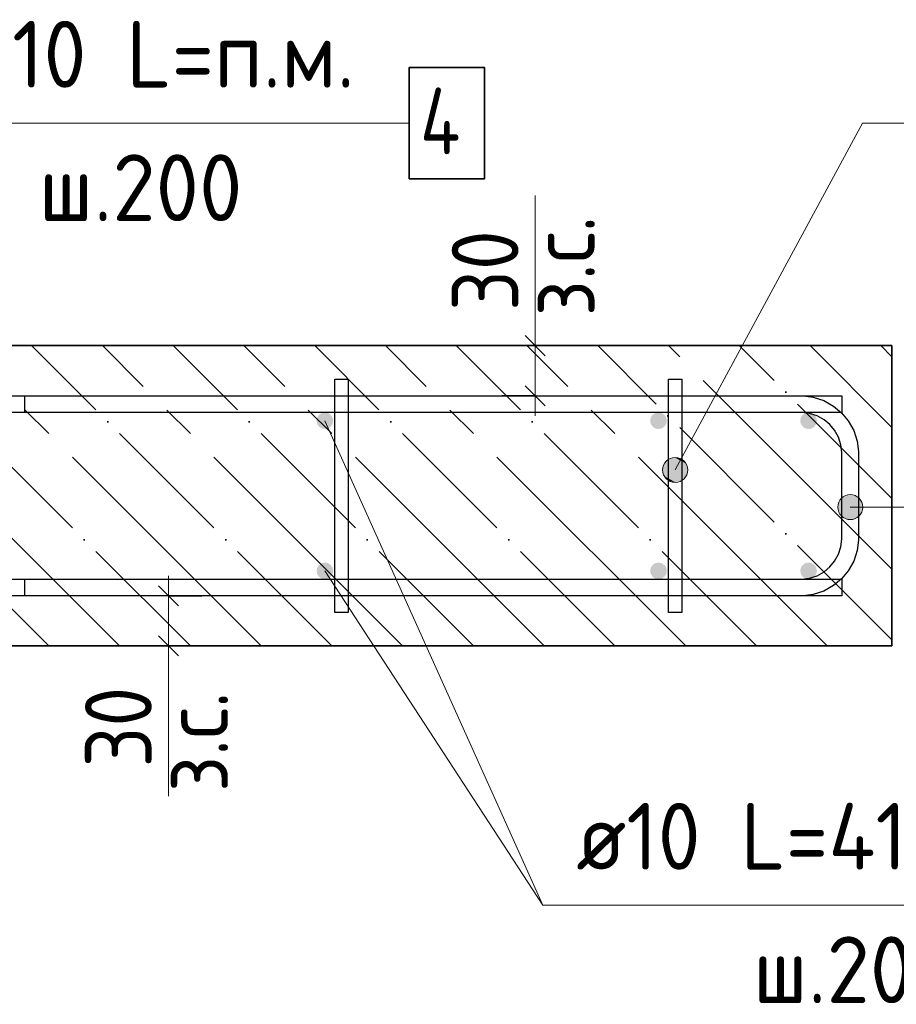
# Model space of a CAD drawing. Header units: millimetres. Extents: x -49773 to 2322955, y -3321 to 58485.
# Tile 215 of 256: x 924838 to 927466, y 32739 to 35690. Entities that reach past the tile are written whole.
import ezdxf

# ---------------------------------------------------------------- set-up
doc = ezdxf.new("R2010")
doc.units = ezdxf.units.MM
doc.linetypes.add('______11', pattern=[500, 400, -50, 0, -50])
doc.linetypes.add('______5', pattern=[1100, 800, -100, 100, -100])
for name, color, linetype, lineweight in [('Standard', 7, 'Continuous', 25), ('Арм.стержн. Арматура края', 96, 'Continuous', 35), ('Арм.стержн. вертикальными 1', 22, 'Continuous', 35), ('Арм.стержн.горизонт. 1', 180, 'Continuous', 35), ('Размерная линия_ общее_1', 7, 'Continuous', 13)]:
    doc.layers.add(name, color=color, linetype=linetype, lineweight=lineweight)
doc.layers.add('Арм.стержн.Стяжки', color=7, linetype='Continuous', lineweight=35, true_color=0x501e0f)
doc.styles.add('ISOCPEUR', font='txt')

msp = doc.modelspace()

# ---------------------------------------------------------------- hatches: boundary and pattern name
at = {"layer": 'Арм.стержн. Арматура края', "linetype": 'Continuous', "lineweight": 13, "transparency": 33554687}
for points in [[(927309.1, 34197.2), (927309.1, 34261.7), (927295.6, 34248.2)], [(927327.9, 34191.9), (927327.9, 34266.9), (927309.1, 34261.7)], [(927327.9, 34191.9), (927309.1, 34261.7), (927309.1, 34197.2)], [(927346.6, 34197.2), (927346.6, 34261.7), (927327.9, 34266.9)], [(927346.6, 34197.2), (927327.9, 34266.9), (927327.9, 34191.9)], [(927360.1, 34210.7), (927360.1, 34248.2), (927346.6, 34261.7)], [(927360.1, 34210.7), (927346.6, 34261.7), (927346.6, 34197.2)], [(927295.6, 34210.7), (927295.6, 34248.2), (927290.4, 34229.4)], [(927309.1, 34197.2), (927295.6, 34248.2), (927295.6, 34210.7)], [(927360.1, 34248.2), (927360.1, 34210.7), (927365.4, 34229.4)]]:
    msp.add_hatch(color=7, dxfattribs=at).paths.add_polyline_path(points)
at = {"layer": 'Арм.стержн. вертикальными 1', "linetype": 'Continuous', "lineweight": 50, "transparency": 33554687}
for points in [[(925777.9, 34488.3), (925776, 34497.9), (925770.6, 34506), (925762.5, 34511.4), (925752.9, 34513.3), (925743.3, 34511.4), (925735.2, 34506), (925729.8, 34497.9), (925727.9, 34488.3), (925729.8, 34478.8), (925735.2, 34470.7), (925743.3, 34465.2), (925752.9, 34463.3), (925762.5, 34465.2), (925770.6, 34470.7), (925776, 34478.8)], [(926777.9, 34488.3), (926776, 34497.9), (926770.6, 34506), (926762.5, 34511.4), (926752.9, 34513.3), (926743.3, 34511.4), (926735.2, 34506), (926729.8, 34497.9), (926727.9, 34488.3), (926729.8, 34478.8), (926735.2, 34470.7), (926743.3, 34465.2), (926752.9, 34463.3), (926762.5, 34465.2), (926770.6, 34470.7), (926776, 34478.8)], [(927227.9, 34488.3), (927226, 34497.9), (927220.6, 34506), (927212.5, 34511.4), (927202.9, 34513.3), (927193.3, 34511.4), (927185.2, 34506), (927179.8, 34497.9), (927177.9, 34488.3), (927179.8, 34478.8), (927185.2, 34470.7), (927193.3, 34465.2), (927202.9, 34463.3), (927212.5, 34465.2), (927220.6, 34470.7), (927226, 34478.8)], [(925777.9, 34038.3), (925776, 34047.9), (925770.6, 34056), (925762.5, 34061.4), (925752.9, 34063.3), (925743.3, 34061.4), (925735.2, 34056), (925729.8, 34047.9), (925727.9, 34038.3), (925729.8, 34028.8), (925735.2, 34020.7), (925743.3, 34015.2), (925752.9, 34013.3), (925762.5, 34015.2), (925770.6, 34020.7), (925776, 34028.8)], [(926777.9, 34038.3), (926776, 34047.9), (926770.6, 34056), (926762.5, 34061.4), (926752.9, 34063.3), (926743.3, 34061.4), (926735.2, 34056), (926729.8, 34047.9), (926727.9, 34038.3), (926729.8, 34028.8), (926735.2, 34020.7), (926743.3, 34015.2), (926752.9, 34013.3), (926762.5, 34015.2), (926770.6, 34020.7), (926776, 34028.8)], [(927227.9, 34038.3), (927226, 34047.9), (927220.6, 34056), (927212.5, 34061.4), (927202.9, 34063.3), (927193.3, 34061.4), (927185.2, 34056), (927179.8, 34047.9), (927177.9, 34038.3), (927179.8, 34028.8), (927185.2, 34020.7), (927193.3, 34015.2), (927202.9, 34013.3), (927212.5, 34015.2), (927220.6, 34020.7), (927226, 34028.8)]]:
    msp.add_hatch(color=4, dxfattribs=at).paths.add_polyline_path(points)
at = {"layer": 'Арм.стержн.Стяжки', "linetype": 'Continuous', "lineweight": 13, "transparency": 33554687}
for points in [[(926834.7, 34360.4), (926801.8, 34378.2), (926783.5, 34372.8)], [(926801.8, 34378.2), (926834.7, 34360.4), (926820.7, 34373.9)], [(926835.9, 34323.1), (926769.9, 34358.8), (926765.6, 34339.8)], [(926840.2, 34342.1), (926783.5, 34372.8), (926769.9, 34358.8)], [(926840.2, 34342.1), (926769.9, 34358.8), (926835.9, 34323.1)], [(926834.7, 34360.4), (926783.5, 34372.8), (926840.2, 34342.1)], [(926835.9, 34323.1), (926765.6, 34339.8), (926822.3, 34309.1)], [(926822.3, 34309.1), (926765.6, 34339.8), (926771.1, 34321.5)], [(926822.3, 34309.1), (926771.1, 34321.5), (926804, 34303.7)], [(926804, 34303.7), (926771.1, 34321.5), (926785.1, 34308)]]:
    msp.add_hatch(color=7, dxfattribs=at).paths.add_polyline_path(points)

# ---------------------------------------------------------------- linework, layer by layer
at = {"layer": 'Standard', "color": 7, "linetype": 'Continuous', "lineweight": 13, "transparency": 33554687}
for p, q in [((926383.2, 34713.3), (926383.2, 35163.3)), ((925752.9, 34488.3), (926406.2, 33036.3)), ((925283.8, 33813.3), (925283.8, 33363.3))]:
    msp.add_line(p, q, dxfattribs=at)
at = {"layer": 'Standard', "color": 7, "linetype": 'Continuous', "lineweight": 35, "transparency": 33554687}
for p, q in [((927452.9, 34713.3), (924397.4, 34713.3)), ((927452.9, 33813.3), (927452.9, 34713.3)), ((924397.4, 33813.3), (927452.9, 33813.3))]:
    msp.add_line(p, q, dxfattribs=at)
at = {"layer": 'Standard', "color": 253, "linetype": '______11', "lineweight": 35, "true_color": 0xababab, "transparency": 33554687}
for p, q in [((925349.5, 33813.3), (924449.5, 34713.3)), ((925773.7, 33813.3), (924873.8, 34713.3)), ((926198, 33813.3), (925298, 34713.3)), ((926622.3, 33813.3), (925722.3, 34713.3)), ((927046.5, 33813.3), (926146.5, 34713.3)), ((927452.9, 33831.2), (926570.8, 34713.3)), ((927452.9, 34255.5), (926995.1, 34713.3)), ((927452.9, 34679.8), (927419.3, 34713.3)), ((924925.2, 33813.3), (924397.4, 34341.1))]:
    msp.add_line(p, q, dxfattribs=at)
at = {"layer": 'Standard', "color": 253, "linetype": '______5', "lineweight": 35, "true_color": 0xababab, "transparency": 33554687}
for p, q in [((925561.6, 33813.3), (924661.6, 34713.3)), ((925985.9, 33813.3), (925085.9, 34713.3)), ((926410.1, 33813.3), (925510.1, 34713.3)), ((926834.4, 33813.3), (925934.4, 34713.3)), ((927258.7, 33813.3), (926358.7, 34713.3)), ((927452.9, 34043.4), (926782.9, 34713.3)), ((927452.9, 34467.6), (927207.2, 34713.3)), ((925137.4, 33813.3), (924397.4, 34553.3))]:
    msp.add_line(p, q, dxfattribs=at)
at = {"layer": 'Арм.стержн. Арматура края', "color": 7, "linetype": 'Continuous', "lineweight": 13, "transparency": 33554687}
for p, q in [((927327.9, 34266.9), (927327.9, 34266.9)), ((927290.4, 34229.4), (927290.4, 34229.4)), ((927642, 34229.4), (927327.9, 34229.4)), ((927365.4, 34229.4), (927365.4, 34229.4)), ((927327.9, 34191.9), (927327.9, 34191.9))]:
    msp.add_line(p, q, dxfattribs=at)
at = {"layer": 'Арм.стержн. Арматура края', "color": 4, "linetype": 'Continuous', "lineweight": 25, "transparency": 33554687}
msp.add_lwpolyline([(924852.9, 34013.3), (927182.7, 34013.3), (927205.3, 34016.5), (927228.2, 34024), (927249.2, 34035.8), (927266.2, 34050), (927280.5, 34067.1), (927292.2, 34088), (927299.8, 34110.9), (927302.9, 34133.5), (927302.9, 34393.1), (927299.8, 34415.7), (927292.2, 34438.6), (927280.5, 34459.6), (927266.2, 34476.7), (927249.2, 34490.9), (927228.2, 34502.6), (927205.3, 34510.2), (927182.7, 34513.3), (924852.9, 34513.3), (924852.9, 34563.3), (927186.2, 34563.3), (927216.7, 34559.1), (927248.4, 34548.6), (927277.6, 34532.3), (927301.7, 34512.1), (927321.8, 34488.1), (927338.2, 34458.9), (927348.7, 34427.1), (927352.9, 34396.6), (927352.9, 34130.1), (927348.7, 34099.6), (927338.2, 34067.8), (927321.8, 34038.6), (927301.7, 34014.5), (927277.6, 33994.4), (927248.4, 33978), (927216.7, 33967.6), (927186.2, 33963.3), (924852.9, 33963.3), (924852.9, 34013.3)], dxfattribs=at)
msp.add_lwpolyline([(924852.9, 34013.3), (927182.7, 34013.3), (927205.3, 34016.5), (927228.2, 34024), (927249.2, 34035.8), (927266.2, 34050), (927280.5, 34067.1), (927292.2, 34088), (927299.8, 34110.9), (927302.9, 34133.5), (927302.9, 34393.1), (927299.8, 34415.7), (927292.2, 34438.6), (927280.5, 34459.6), (927266.2, 34476.7), (927249.2, 34490.9), (927228.2, 34502.6), (927205.3, 34510.2), (927182.7, 34513.3), (924852.9, 34513.3), (924852.9, 34563.3), (927186.2, 34563.3), (927216.7, 34559.1), (927248.4, 34548.6), (927277.6, 34532.3), (927301.7, 34512.1), (927321.8, 34488.1), (927338.2, 34458.9), (927348.7, 34427.1), (927352.9, 34396.6), (927352.9, 34130.1), (927348.7, 34099.6), (927338.2, 34067.8), (927321.8, 34038.6), (927301.7, 34014.5), (927277.6, 33994.4), (927248.4, 33978), (927216.7, 33967.6), (927186.2, 33963.3), (924852.9, 33963.3), (924852.9, 34013.3)], dxfattribs=at)
msp.add_lwpolyline([(924852.9, 34013.3), (927182.7, 34013.3), (927205.3, 34016.5), (927228.2, 34024), (927249.2, 34035.8), (927266.2, 34050), (927280.5, 34067.1), (927292.2, 34088), (927299.8, 34110.9), (927302.9, 34133.5), (927302.9, 34393.1), (927299.8, 34415.7), (927292.2, 34438.6), (927280.5, 34459.6), (927266.2, 34476.7), (927249.2, 34490.9), (927228.2, 34502.6), (927205.3, 34510.2), (927182.7, 34513.3), (924852.9, 34513.3), (924852.9, 34563.3), (927186.2, 34563.3), (927216.7, 34559.1), (927248.4, 34548.6), (927277.6, 34532.3), (927301.7, 34512.1), (927321.8, 34488.1), (927338.2, 34458.9), (927348.7, 34427.1), (927352.9, 34396.6), (927352.9, 34130.1), (927348.7, 34099.6), (927338.2, 34067.8), (927321.8, 34038.6), (927301.7, 34014.5), (927277.6, 33994.4), (927248.4, 33978), (927216.7, 33967.6), (927186.2, 33963.3), (924852.9, 33963.3), (924852.9, 34013.3)], dxfattribs=at)
msp.add_lwpolyline([(924852.9, 34013.3), (927182.7, 34013.3), (927205.3, 34016.5), (927228.2, 34024), (927249.2, 34035.8), (927266.2, 34050), (927280.5, 34067.1), (927292.2, 34088), (927299.8, 34110.9), (927302.9, 34133.5), (927302.9, 34393.1), (927299.8, 34415.7), (927292.2, 34438.6), (927280.5, 34459.6), (927266.2, 34476.7), (927249.2, 34490.9), (927228.2, 34502.6), (927205.3, 34510.2), (927182.7, 34513.3), (924852.9, 34513.3), (924852.9, 34563.3), (927186.2, 34563.3), (927216.7, 34559.1), (927248.4, 34548.6), (927277.6, 34532.3), (927301.7, 34512.1), (927321.8, 34488.1), (927338.2, 34458.9), (927348.7, 34427.1), (927352.9, 34396.6), (927352.9, 34130.1), (927348.7, 34099.6), (927338.2, 34067.8), (927321.8, 34038.6), (927301.7, 34014.5), (927277.6, 33994.4), (927248.4, 33978), (927216.7, 33967.6), (927186.2, 33963.3), (924852.9, 33963.3), (924852.9, 34013.3)], dxfattribs=at)
msp.add_lwpolyline([(924852.9, 34013.3), (927182.7, 34013.3), (927205.3, 34016.5), (927228.2, 34024), (927249.2, 34035.8), (927266.2, 34050), (927280.5, 34067.1), (927292.2, 34088), (927299.8, 34110.9), (927302.9, 34133.5), (927302.9, 34393.1), (927299.8, 34415.7), (927292.2, 34438.6), (927280.5, 34459.6), (927266.2, 34476.7), (927249.2, 34490.9), (927228.2, 34502.6), (927205.3, 34510.2), (927182.7, 34513.3), (924852.9, 34513.3), (924852.9, 34563.3), (927186.2, 34563.3), (927216.7, 34559.1), (927248.4, 34548.6), (927277.6, 34532.3), (927301.7, 34512.1), (927321.8, 34488.1), (927338.2, 34458.9), (927348.7, 34427.1), (927352.9, 34396.6), (927352.9, 34130.1), (927348.7, 34099.6), (927338.2, 34067.8), (927321.8, 34038.6), (927301.7, 34014.5), (927277.6, 33994.4), (927248.4, 33978), (927216.7, 33967.6), (927186.2, 33963.3), (924852.9, 33963.3), (924852.9, 34013.3)], dxfattribs=at)
msp.add_lwpolyline([(924852.9, 34013.3), (927182.7, 34013.3), (927205.3, 34016.5), (927228.2, 34024), (927249.2, 34035.8), (927266.2, 34050), (927280.5, 34067.1), (927292.2, 34088), (927299.8, 34110.9), (927302.9, 34133.5), (927302.9, 34393.1), (927299.8, 34415.7), (927292.2, 34438.6), (927280.5, 34459.6), (927266.2, 34476.7), (927249.2, 34490.9), (927228.2, 34502.6), (927205.3, 34510.2), (927182.7, 34513.3), (924852.9, 34513.3), (924852.9, 34563.3), (927186.2, 34563.3), (927216.7, 34559.1), (927248.4, 34548.6), (927277.6, 34532.3), (927301.7, 34512.1), (927321.8, 34488.1), (927338.2, 34458.9), (927348.7, 34427.1), (927352.9, 34396.6), (927352.9, 34130.1), (927348.7, 34099.6), (927338.2, 34067.8), (927321.8, 34038.6), (927301.7, 34014.5), (927277.6, 33994.4), (927248.4, 33978), (927216.7, 33967.6), (927186.2, 33963.3), (924852.9, 33963.3), (924852.9, 34013.3)], dxfattribs=at)
msp.add_lwpolyline([(924852.9, 34013.3), (927182.7, 34013.3), (927205.3, 34016.5), (927228.2, 34024), (927249.2, 34035.8), (927266.2, 34050), (927280.5, 34067.1), (927292.2, 34088), (927299.8, 34110.9), (927302.9, 34133.5), (927302.9, 34393.1), (927299.8, 34415.7), (927292.2, 34438.6), (927280.5, 34459.6), (927266.2, 34476.7), (927249.2, 34490.9), (927228.2, 34502.6), (927205.3, 34510.2), (927182.7, 34513.3), (924852.9, 34513.3), (924852.9, 34563.3), (927186.2, 34563.3), (927216.7, 34559.1), (927248.4, 34548.6), (927277.6, 34532.3), (927301.7, 34512.1), (927321.8, 34488.1), (927338.2, 34458.9), (927348.7, 34427.1), (927352.9, 34396.6), (927352.9, 34130.1), (927348.7, 34099.6), (927338.2, 34067.8), (927321.8, 34038.6), (927301.7, 34014.5), (927277.6, 33994.4), (927248.4, 33978), (927216.7, 33967.6), (927186.2, 33963.3), (924852.9, 33963.3), (924852.9, 34013.3)], dxfattribs=at)
msp.add_lwpolyline([(924852.9, 34013.3), (927182.7, 34013.3), (927205.3, 34016.5), (927228.2, 34024), (927249.2, 34035.8), (927266.2, 34050), (927280.5, 34067.1), (927292.2, 34088), (927299.8, 34110.9), (927302.9, 34133.5), (927302.9, 34393.1), (927299.8, 34415.7), (927292.2, 34438.6), (927280.5, 34459.6), (927266.2, 34476.7), (927249.2, 34490.9), (927228.2, 34502.6), (927205.3, 34510.2), (927182.7, 34513.3), (924852.9, 34513.3), (924852.9, 34563.3), (927186.2, 34563.3), (927216.7, 34559.1), (927248.4, 34548.6), (927277.6, 34532.3), (927301.7, 34512.1), (927321.8, 34488.1), (927338.2, 34458.9), (927348.7, 34427.1), (927352.9, 34396.6), (927352.9, 34130.1), (927348.7, 34099.6), (927338.2, 34067.8), (927321.8, 34038.6), (927301.7, 34014.5), (927277.6, 33994.4), (927248.4, 33978), (927216.7, 33967.6), (927186.2, 33963.3), (924852.9, 33963.3), (924852.9, 34013.3)], dxfattribs=at)
msp.add_lwpolyline([(924852.9, 34013.3), (927182.7, 34013.3), (927205.3, 34016.5), (927228.2, 34024), (927249.2, 34035.8), (927266.2, 34050), (927280.5, 34067.1), (927292.2, 34088), (927299.8, 34110.9), (927302.9, 34133.5), (927302.9, 34393.1), (927299.8, 34415.7), (927292.2, 34438.6), (927280.5, 34459.6), (927266.2, 34476.7), (927249.2, 34490.9), (927228.2, 34502.6), (927205.3, 34510.2), (927182.7, 34513.3), (924852.9, 34513.3), (924852.9, 34563.3), (927186.2, 34563.3), (927216.7, 34559.1), (927248.4, 34548.6), (927277.6, 34532.3), (927301.7, 34512.1), (927321.8, 34488.1), (927338.2, 34458.9), (927348.7, 34427.1), (927352.9, 34396.6), (927352.9, 34130.1), (927348.7, 34099.6), (927338.2, 34067.8), (927321.8, 34038.6), (927301.7, 34014.5), (927277.6, 33994.4), (927248.4, 33978), (927216.7, 33967.6), (927186.2, 33963.3), (924852.9, 33963.3), (924852.9, 34013.3)], dxfattribs=at)
msp.add_lwpolyline([(924852.9, 34013.3), (927182.7, 34013.3), (927205.3, 34016.5), (927228.2, 34024), (927249.2, 34035.8), (927266.2, 34050), (927280.5, 34067.1), (927292.2, 34088), (927299.8, 34110.9), (927302.9, 34133.5), (927302.9, 34393.1), (927299.8, 34415.7), (927292.2, 34438.6), (927280.5, 34459.6), (927266.2, 34476.7), (927249.2, 34490.9), (927228.2, 34502.6), (927205.3, 34510.2), (927182.7, 34513.3), (924852.9, 34513.3), (924852.9, 34563.3), (927186.2, 34563.3), (927216.7, 34559.1), (927248.4, 34548.6), (927277.6, 34532.3), (927301.7, 34512.1), (927321.8, 34488.1), (927338.2, 34458.9), (927348.7, 34427.1), (927352.9, 34396.6), (927352.9, 34130.1), (927348.7, 34099.6), (927338.2, 34067.8), (927321.8, 34038.6), (927301.7, 34014.5), (927277.6, 33994.4), (927248.4, 33978), (927216.7, 33967.6), (927186.2, 33963.3), (924852.9, 33963.3), (924852.9, 34013.3)], dxfattribs=at)
msp.add_lwpolyline([(924852.9, 34013.3), (927182.7, 34013.3), (927205.3, 34016.5), (927228.2, 34024), (927249.2, 34035.8), (927266.2, 34050), (927280.5, 34067.1), (927292.2, 34088), (927299.8, 34110.9), (927302.9, 34133.5), (927302.9, 34393.1), (927299.8, 34415.7), (927292.2, 34438.6), (927280.5, 34459.6), (927266.2, 34476.7), (927249.2, 34490.9), (927228.2, 34502.6), (927205.3, 34510.2), (927182.7, 34513.3), (924852.9, 34513.3), (924852.9, 34563.3), (927186.2, 34563.3), (927216.7, 34559.1), (927248.4, 34548.6), (927277.6, 34532.3), (927301.7, 34512.1), (927321.8, 34488.1), (927338.2, 34458.9), (927348.7, 34427.1), (927352.9, 34396.6), (927352.9, 34130.1), (927348.7, 34099.6), (927338.2, 34067.8), (927321.8, 34038.6), (927301.7, 34014.5), (927277.6, 33994.4), (927248.4, 33978), (927216.7, 33967.6), (927186.2, 33963.3), (924852.9, 33963.3), (924852.9, 34013.3)], dxfattribs=at)
msp.add_lwpolyline([(924852.9, 34013.3), (927182.7, 34013.3), (927205.3, 34016.5), (927228.2, 34024), (927249.2, 34035.8), (927266.2, 34050), (927280.5, 34067.1), (927292.2, 34088), (927299.8, 34110.9), (927302.9, 34133.5), (927302.9, 34393.1), (927299.8, 34415.7), (927292.2, 34438.6), (927280.5, 34459.6), (927266.2, 34476.7), (927249.2, 34490.9), (927228.2, 34502.6), (927205.3, 34510.2), (927182.7, 34513.3), (924852.9, 34513.3), (924852.9, 34563.3), (927186.2, 34563.3), (927216.7, 34559.1), (927248.4, 34548.6), (927277.6, 34532.3), (927301.7, 34512.1), (927321.8, 34488.1), (927338.2, 34458.9), (927348.7, 34427.1), (927352.9, 34396.6), (927352.9, 34130.1), (927348.7, 34099.6), (927338.2, 34067.8), (927321.8, 34038.6), (927301.7, 34014.5), (927277.6, 33994.4), (927248.4, 33978), (927216.7, 33967.6), (927186.2, 33963.3), (924852.9, 33963.3), (924852.9, 34013.3)], dxfattribs=at)
msp.add_lwpolyline([(924852.9, 34013.3), (927182.7, 34013.3), (927205.3, 34016.5), (927228.2, 34024), (927249.2, 34035.8), (927266.2, 34050), (927280.5, 34067.1), (927292.2, 34088), (927299.8, 34110.9), (927302.9, 34133.5), (927302.9, 34393.1), (927299.8, 34415.7), (927292.2, 34438.6), (927280.5, 34459.6), (927266.2, 34476.7), (927249.2, 34490.9), (927228.2, 34502.6), (927205.3, 34510.2), (927182.7, 34513.3), (924852.9, 34513.3), (924852.9, 34563.3), (927186.2, 34563.3), (927216.7, 34559.1), (927248.4, 34548.6), (927277.6, 34532.3), (927301.7, 34512.1), (927321.8, 34488.1), (927338.2, 34458.9), (927348.7, 34427.1), (927352.9, 34396.6), (927352.9, 34130.1), (927348.7, 34099.6), (927338.2, 34067.8), (927321.8, 34038.6), (927301.7, 34014.5), (927277.6, 33994.4), (927248.4, 33978), (927216.7, 33967.6), (927186.2, 33963.3), (924852.9, 33963.3), (924852.9, 34013.3)], dxfattribs=at)
msp.add_lwpolyline([(924852.9, 34013.3), (927182.7, 34013.3), (927205.3, 34016.5), (927228.2, 34024), (927249.2, 34035.8), (927266.2, 34050), (927280.5, 34067.1), (927292.2, 34088), (927299.8, 34110.9), (927302.9, 34133.5), (927302.9, 34393.1), (927299.8, 34415.7), (927292.2, 34438.6), (927280.5, 34459.6), (927266.2, 34476.7), (927249.2, 34490.9), (927228.2, 34502.6), (927205.3, 34510.2), (927182.7, 34513.3), (924852.9, 34513.3), (924852.9, 34563.3), (927186.2, 34563.3), (927216.7, 34559.1), (927248.4, 34548.6), (927277.6, 34532.3), (927301.7, 34512.1), (927321.8, 34488.1), (927338.2, 34458.9), (927348.7, 34427.1), (927352.9, 34396.6), (927352.9, 34130.1), (927348.7, 34099.6), (927338.2, 34067.8), (927321.8, 34038.6), (927301.7, 34014.5), (927277.6, 33994.4), (927248.4, 33978), (927216.7, 33967.6), (927186.2, 33963.3), (924852.9, 33963.3), (924852.9, 34013.3)], dxfattribs=at)
at = {"layer": 'Арм.стержн. Арматура края', "color": 7, "linetype": 'Continuous', "lineweight": 13, "transparency": 33554687}
msp.add_circle((927327.9, 34229.4), 37.5, dxfattribs=at)
at = {"layer": 'Арм.стержн. вертикальными 1', "color": 7, "linetype": 'Continuous', "lineweight": 13, "transparency": 33554687}
for q in [(925752.9, 34038.3), (928446.2, 33036.3)]:
    msp.add_line((926406.2, 33036.3), q, dxfattribs=at)
at = {"layer": 'Арм.стержн.горизонт. 1', "color": 7, "linetype": 'Continuous', "lineweight": 13, "transparency": 33554687}
msp.add_line((924565, 35380), (926005, 35380), dxfattribs=at)
at = {"layer": 'Арм.стержн.горизонт. 1', "color": 7, "linetype": 'Continuous', "lineweight": 35, "transparency": 33554687}
msp.add_lwpolyline([(926005, 35213.3), (926231.6, 35213.3), (926231.6, 35546.7), (926005, 35546.7), (926005, 35213.3)], dxfattribs=at)
at = {"layer": 'Арм.стержн.горизонт. 1', "color": 4, "linetype": 'Continuous', "lineweight": 25, "transparency": 33554687}
for points in [[(924372.4, 34563.3), (927302.9, 34563.3), (927302.9, 34513.3), (924372.4, 34513.3), (924372.4, 34563.3)], [(924372.4, 34563.3), (927302.9, 34563.3), (927302.9, 34513.3), (924372.4, 34513.3), (924372.4, 34563.3)], [(924372.4, 34563.3), (927302.9, 34563.3), (927302.9, 34513.3), (924372.4, 34513.3), (924372.4, 34563.3)], [(924372.4, 34563.3), (927302.9, 34563.3), (927302.9, 34513.3), (924372.4, 34513.3), (924372.4, 34563.3)], [(924372.4, 34563.3), (927302.9, 34563.3), (927302.9, 34513.3), (924372.4, 34513.3), (924372.4, 34563.3)], [(924372.4, 34563.3), (927302.9, 34563.3), (927302.9, 34513.3), (924372.4, 34513.3), (924372.4, 34563.3)], [(924372.4, 34563.3), (927302.9, 34563.3), (927302.9, 34513.3), (924372.4, 34513.3), (924372.4, 34563.3)], [(924372.4, 34563.3), (927302.9, 34563.3), (927302.9, 34513.3), (924372.4, 34513.3), (924372.4, 34563.3)], [(924372.4, 34563.3), (927302.9, 34563.3), (927302.9, 34513.3), (924372.4, 34513.3), (924372.4, 34563.3)], [(924372.4, 34563.3), (927302.9, 34563.3), (927302.9, 34513.3), (924372.4, 34513.3), (924372.4, 34563.3)], [(924372.4, 34563.3), (927302.9, 34563.3), (927302.9, 34513.3), (924372.4, 34513.3), (924372.4, 34563.3)], [(924372.4, 34563.3), (927302.9, 34563.3), (927302.9, 34513.3), (924372.4, 34513.3), (924372.4, 34563.3)], [(924372.4, 34563.3), (927302.9, 34563.3), (927302.9, 34513.3), (924372.4, 34513.3), (924372.4, 34563.3)], [(924372.4, 34563.3), (927302.9, 34563.3), (927302.9, 34513.3), (924372.4, 34513.3), (924372.4, 34563.3)], [(924372.4, 34013.3), (927302.9, 34013.3), (927302.9, 33963.3), (924372.4, 33963.3), (924372.4, 34013.3)], [(924372.4, 34013.3), (927302.9, 34013.3), (927302.9, 33963.3), (924372.4, 33963.3), (924372.4, 34013.3)], [(924372.4, 34013.3), (927302.9, 34013.3), (927302.9, 33963.3), (924372.4, 33963.3), (924372.4, 34013.3)], [(924372.4, 34013.3), (927302.9, 34013.3), (927302.9, 33963.3), (924372.4, 33963.3), (924372.4, 34013.3)], [(924372.4, 34013.3), (927302.9, 34013.3), (927302.9, 33963.3), (924372.4, 33963.3), (924372.4, 34013.3)], [(924372.4, 34013.3), (927302.9, 34013.3), (927302.9, 33963.3), (924372.4, 33963.3), (924372.4, 34013.3)], [(924372.4, 34013.3), (927302.9, 34013.3), (927302.9, 33963.3), (924372.4, 33963.3), (924372.4, 34013.3)], [(924372.4, 34013.3), (927302.9, 34013.3), (927302.9, 33963.3), (924372.4, 33963.3), (924372.4, 34013.3)], [(924372.4, 34013.3), (927302.9, 34013.3), (927302.9, 33963.3), (924372.4, 33963.3), (924372.4, 34013.3)], [(924372.4, 34013.3), (927302.9, 34013.3), (927302.9, 33963.3), (924372.4, 33963.3), (924372.4, 34013.3)], [(924372.4, 34013.3), (927302.9, 34013.3), (927302.9, 33963.3), (924372.4, 33963.3), (924372.4, 34013.3)], [(924372.4, 34013.3), (927302.9, 34013.3), (927302.9, 33963.3), (924372.4, 33963.3), (924372.4, 34013.3)], [(924372.4, 34013.3), (927302.9, 34013.3), (927302.9, 33963.3), (924372.4, 33963.3), (924372.4, 34013.3)], [(924372.4, 34013.3), (927302.9, 34013.3), (927302.9, 33963.3), (924372.4, 33963.3), (924372.4, 34013.3)]]:
    msp.add_lwpolyline(points, dxfattribs=at)
at = {"layer": 'Арм.стержн.Стяжки', "color": 7, "linetype": 'Continuous', "lineweight": 13, "transparency": 33554687}
for p, q in [((927364.9, 35380), (926802.9, 34340.9)), ((927364.9, 35380), (929184.9, 35380)), ((926769.9, 34358.8), (926769.9, 34358.8)), ((926820.7, 34373.9), (926820.7, 34373.9)), ((926835.9, 34323.1), (926835.9, 34323.1)), ((926785.1, 34308), (926785.1, 34308))]:
    msp.add_line(p, q, dxfattribs=at)
at = {"layer": 'Арм.стержн.Стяжки', "color": 40, "linetype": 'Continuous', "lineweight": 25, "transparency": 33554687}
for points in [[(925782.9, 33913.3), (925782.9, 34613.3), (925822.9, 34613.3), (925822.9, 33913.3), (925782.9, 33913.3)], [(925782.9, 33913.3), (925782.9, 34613.3), (925822.9, 34613.3), (925822.9, 33913.3), (925782.9, 33913.3)], [(925782.9, 33913.3), (925782.9, 34613.3), (925822.9, 34613.3), (925822.9, 33913.3), (925782.9, 33913.3)], [(925782.9, 33913.3), (925782.9, 34613.3), (925822.9, 34613.3), (925822.9, 33913.3), (925782.9, 33913.3)], [(925782.9, 33913.3), (925782.9, 34613.3), (925822.9, 34613.3), (925822.9, 33913.3), (925782.9, 33913.3)], [(925782.9, 33913.3), (925782.9, 34613.3), (925822.9, 34613.3), (925822.9, 33913.3), (925782.9, 33913.3)], [(926782.9, 33913.3), (926782.9, 34613.3), (926822.9, 34613.3), (926822.9, 33913.3), (926782.9, 33913.3)], [(926782.9, 33913.3), (926782.9, 34613.3), (926822.9, 34613.3), (926822.9, 33913.3), (926782.9, 33913.3)], [(926782.9, 33913.3), (926782.9, 34613.3), (926822.9, 34613.3), (926822.9, 33913.3), (926782.9, 33913.3)], [(926782.9, 33913.3), (926782.9, 34613.3), (926822.9, 34613.3), (926822.9, 33913.3), (926782.9, 33913.3)], [(926782.9, 33913.3), (926782.9, 34613.3), (926822.9, 34613.3), (926822.9, 33913.3), (926782.9, 33913.3)], [(926782.9, 33913.3), (926782.9, 34613.3), (926822.9, 34613.3), (926822.9, 33913.3), (926782.9, 33913.3)], [(926782.9, 33913.3), (926782.9, 34613.3), (926822.9, 34613.3), (926822.9, 33913.3), (926782.9, 33913.3)]]:
    msp.add_lwpolyline(points, dxfattribs=at)
at = {"layer": 'Арм.стержн.Стяжки', "color": 7, "linetype": 'Continuous', "lineweight": 13, "transparency": 33554687}
msp.add_circle((926802.9, 34340.9), 37.5, dxfattribs=at)
at = {"layer": 'Размерная линия_ общее_1', "color": 7, "linetype": 'Continuous', "lineweight": 13, "transparency": 33554687}
for p, q in [((926383.2, 34713.3), (926383.2, 34773.3)), ((926383.2, 34563.3), (926383.2, 34713.3)), ((926383.2, 34563.3), (926383.2, 34503.3)), ((925283.8, 33963.3), (925283.8, 34023.3)), ((925283.8, 33963.3), (925283.8, 33813.3)), ((925283.8, 33813.3), (925283.8, 33753.3))]:
    msp.add_line(p, q, dxfattribs=at)
at = {"layer": 'Размерная линия_ общее_1', "color": 7, "linetype": 'Continuous', "lineweight": 25, "transparency": 33554687}
for p, q in [((926413.2, 34683.3), (926353.2, 34743.3)), ((926413.2, 34533.3), (926353.2, 34593.3)), ((925253.8, 33993.3), (925313.8, 33933.3)), ((925253.8, 33843.3), (925313.8, 33783.3))]:
    msp.add_line(p, q, dxfattribs=at)
at = {"layer": 'Размерная линия_ общее_1', "color": 253, "linetype": 'Continuous', "lineweight": -3, "true_color": 0xa0a0a0, "transparency": 33554687}
for p, q in [((926383.2, 34713.3), (926283.2, 34713.3)), ((926383.2, 34713.3), (926483.2, 34713.3)), ((926383.2, 34563.3), (926283.2, 34563.3)), ((926383.2, 34563.3), (926483.2, 34563.3)), ((925283.8, 33963.3), (925183.8, 33963.3)), ((925283.8, 33963.3), (925383.8, 33963.3)), ((925283.8, 33813.3), (925183.8, 33813.3)), ((925283.8, 33813.3), (925383.8, 33813.3))]:
    msp.add_line(p, q, dxfattribs=at)

# ---------------------------------------------------------------- texts
at = {"layer": 'Арм.стержн. вертикальными 1', "color": 7, "linetype": 'Continuous', "lineweight": 25, "transparency": 33554687, "char_height": 200, "attachment_point": 7, "style": 'ISOCPEUR'}
for s, insert, width in [('\\W0.94;ø10 L=4130mm ', (926506.2, 33142.9), 1933.168), ('\\W0.95;ш.200 ', (927036.2, 32742.9), 874.662)]:
    msp.add_mtext(s, dxfattribs=dict(at, insert=insert, width=width))
at = {"layer": 'Арм.стержн.горизонт. 1', "color": 7, "linetype": 'Continuous', "lineweight": 25, "transparency": 33554687, "char_height": 200, "attachment_point": 7, "style": 'ISOCPEUR'}
for s, insert, width in [('\\W0.94;ø10 L=п.м.', (924665, 35486.7), 1333.22), ('\\W0.80;4', (926038.3, 35286.7), 239.896), ('\\W0.95;ш.200 ', (924895, 35086.7), 874.662)]:
    msp.add_mtext(s, dxfattribs=dict(at, insert=insert, width=width))
at = {"layer": 'Размерная линия_ общее_1', "color": 7, "linetype": 'Continuous', "lineweight": 18, "transparency": 33554687, "char_height": 200, "attachment_point": 7, "rotation": 90, "style": 'ISOCPEUR'}
for s, insert, width in [('\\W0.90;з.с.', (926561.9, 34801.3), 459.942), ('\\W0.87;30', (926333.2, 34817.4), 367.21), ('\\W0.90;з.с.', (925462.4, 33375.4), 459.942), ('\\W0.87;30', (925233.8, 33449.3), 367.202)]:
    msp.add_mtext(s, dxfattribs=dict(at, insert=insert, width=width))

doc.saveas('drawing.dxf')
